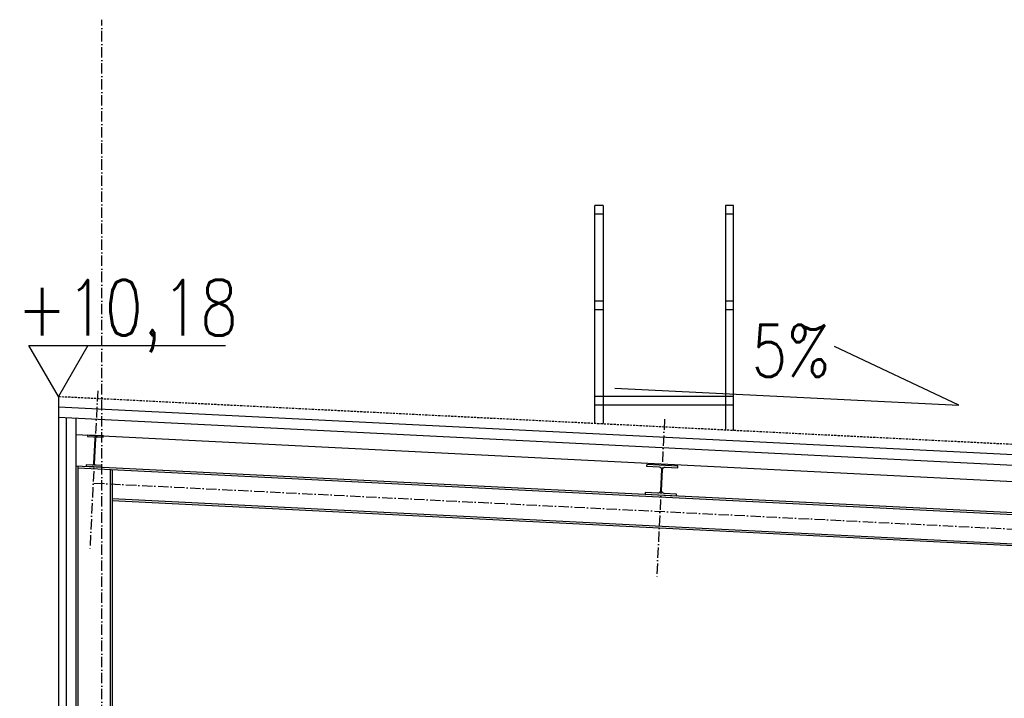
# Model space of a CAD drawing. Header units: centimetres. Extents: x 657501712 to 657529232, y 555122765 to 555182979.
# Tile 31 of 78: x 657502645 to 657503213, y 555124640 to 555125031. Entities that reach past the tile are written whole.
import ezdxf

# ---------------------------------------------------------------- set-up
doc = ezdxf.new("R2010")
doc.units = ezdxf.units.CM
doc.header["$LTSCALE"] = 0.1
for name, pattern in [('ZKZOK_PW_06_00_300$0$ACAD_ISO04W100', [30.5, 24, -3, 0.5, -3]), ('ZKZOK_PW_06_00_300$0$ACAD_ISO10W100', [18.5, 12, -3, 0.5, -3]), ('ZKZOK_PW_06_00_300$0$DASHED', [0.75, 0.5, -0.25]), ('ZKZOK_PW_06_00_300$0$HIDDEN', [0.375, 0.25, -0.125])]:
    doc.linetypes.add(name, pattern=pattern)
for name, color, linetype in [('xrefs', 7, 'Continuous'), ('ZKZOK_PW_06_00_300$0$A_GB_101T', 1, 'Continuous'), ('ZKZOK_PW_06_00_300$0$A_GB_262L', 4, 'ZKZOK_PW_06_00_300$0$DASHED'), ('ZKZOK_PW_06_00_300$0$A_GB_360L', 9, 'Continuous'), ('ZKZOK_PW_06_00_300$0$G_GB_030L', 7, 'ZKZOK_PW_06_00_300$0$ACAD_ISO04W100'), ('ZKZOK_PW_06_00_300$0$S_GB_302T', 2, 'Continuous'), ('ZKZOK_PW_06_00_300$0$S_GB_309L', 9, 'Continuous'), ('ZKZOK_PW_06_00_300$0$S_GB_401L', 1, 'Continuous'), ('ZKZOK_PW_06_00_300$0$S_GB_403L', 3, 'Continuous')]:
    doc.layers.add(name, color=color, linetype=linetype)
doc.styles.add('ZKZOK_PW_06_00_300$0$ROMANS', font='romans.shx', dxfattribs={"width": 0.8})
doc.linetypes.add('ZKZOK_PW_06_00_300$0$ISOLATION', pattern='A,0.0001,-0.1,[134,ltypeshp.shx,S=0.1,R=0,X=-0.1,Y=0],-0.2,[134,ltypeshp.shx,S=0.1,R=180,X=0.1,Y=0],-0.1', length=0.4001)

# ---------------------------------------------------------------- blocks, each defined once
blk = doc.blocks.new('wer')
at = {"layer": 'ZKZOK_PW_06_00_300$0$A_GB_101T', "color": 251}
for p, q in [((-50650, 10172.2), (-50820, 10466.6)), ((-50820, 10466.6), (-49687.1, 10466.6)), ((-50480.1, 10466.6), (-50650, 10172.2))]:
    blk.add_line(p, q, dxfattribs=at)
at = {"layer": 'ZKZOK_PW_06_00_300$0$A_GB_262L', "color": 251, "linetype": 'ZKZOK_PW_06_00_300$0$HIDDEN', "ltscale": 500}
blk.add_line((-50650, 10172.2), (-43700, 9824.7), dxfattribs=at)
at = {"layer": 'ZKZOK_PW_06_00_300$0$A_GB_360L', "color": 251, "linetype": 'Continuous', "ltscale": 10}
for p, q in [((-47508, 11272.2), (-47555.2, 11272.2)), ((-47555.2, 10017.5), (-47555.2, 11272.2)), ((-47508, 11272.2), (-47508, 10015.1)), ((-46755.2, 11272.2), (-46802.4, 11272.2)), ((-46802.4, 11272.2), (-46802.4, 9979.9)), ((-46755.2, 9977.5), (-46755.2, 11272.2)), ((-47508, 11222.2), (-47555.2, 11222.2)), ((-46755.2, 11222.2), (-46802.4, 11222.2)), ((-47508, 10722.2), (-47555.2, 10722.2)), ((-46755.2, 10722.2), (-46802.4, 10722.2)), ((-47508, 10672.2), (-47555.2, 10672.2)), ((-46755.2, 10672.2), (-46802.4, 10672.2)), ((-46755.2, 10172.2), (-47555.2, 10172.2)), ((-46755.2, 10122.2), (-47555.2, 10122.2))]:
    blk.add_line(p, q, dxfattribs=at)
at = {"layer": 'ZKZOK_PW_06_00_300$0$G_GB_030L', "color": 251, "linetype": 'ZKZOK_PW_06_00_300$0$ACAD_ISO10W100', "ltscale": 50}
for p, q in [((-50400, -7945.9), (-50400, 12344.1)), ((-50400, -7945.9), (-50400, 12344.1)), ((-50423.2, 10203.5), (-50468.9, 9290.3)), ((-50423.2, 10203.5), (-50468.9, 9290.3)), ((-47153.2, 10040), (-47198.9, 9126.8)), ((-47153.2, 10040), (-47198.9, 9126.8)), ((-50445, 9672.4), (-43900, 9345.1)), ((-50445, 9672.4), (-43900, 9345.1))]:
    blk.add_line(p, q, dxfattribs=at)
at = {"layer": 'ZKZOK_PW_06_00_300$0$S_GB_309L', "color": 251, "linetype": 'ZKZOK_PW_06_00_300$0$ISOLATION', "ltscale": 150}
blk.add_line((-50650, 10112.2), (-43700, 9764.2), dxfattribs=at)
at = {"layer": 'ZKZOK_PW_06_00_300$0$S_GB_309L', "color": 251, "linetype": 'ZKZOK_PW_06_00_300$0$ISOLATION', "ltscale": 100}
blk.add_line((-50600, -2350), (-50603.4, 10049.7), dxfattribs=at)
at = {"layer": 'ZKZOK_PW_06_00_300$0$S_GB_401L', "color": 251}
for p, q in [((-45455.3, 10120.9), (-46172.6, 10459.3)), ((-45455.3, 10120.9), (-46172.6, 10459.3)), ((-50650, 10172.2), (-50650, 5650)), ((-47439.4, 10220.1), (-45455.3, 10120.9)), ((-47439.4, 10220.1), (-45455.3, 10120.9)), ((-50650, 10058.1), (-50650, 5650)), ((-50650, 10052.1), (-43700, 9704.6)), ((-50550, 10047.1), (-50550, 5650)), ((-50550, 9953), (-50550, 5650)), ((-50550, 9953), (-43699.6, 9610.4)), ((-50550, 9953), (-43699.6, 9610.4)), ((-50550, 9772.7), (-43800, 9435.2)), ((-50550, 9772.7), (-43800, 9435.2)), ((-50539, 9772.2), (-50539, 5650)), ((-50539, 9772.2), (-50539, 5650)), ((-50539, 9761.2), (-43811, 9424.8)), ((-50539, 9761.2), (-43811, 9424.8)), ((-50351, 9751.8), (-50351, 5650)), ((-50351, 9751.8), (-50351, 5650)), ((-50340, 9751.2), (-50340, 5650)), ((-50340, 9751.2), (-50340, 5650)), ((-50340, 9583), (-44010, 9266.5)), ((-50340, 9583), (-44010, 9266.5)), ((-50340, 9572), (-43900, 9250)), ((-50340, 9572), (-43900, 9250))]:
    blk.add_line(p, q, dxfattribs=at)
at = {"layer": 'ZKZOK_PW_06_00_300$0$S_GB_403L', "color": 251}
for points in [[(-50490.5, 9769.8), (-50399.6, 9765.2), (-50399.2, 9773.2), (-50433, 9774.9, -0.414214), (-50441.5, 9784.3), (-50434.2, 9930.2, -0.414214), (-50424.8, 9938.7), (-50391, 9937), (-50390.6, 9945), (-50481.5, 9949.5), (-50481.9, 9941.5), (-50448.1, 9939.9, -0.414214), (-50439.5, 9930.4), (-50446.8, 9784.6, -0.414214), (-50456.3, 9776.1), (-50490.1, 9777.7), (-50490.5, 9769.8)], [(-50490.5, 9769.8), (-50399.6, 9765.2), (-50399.2, 9773.2), (-50433, 9774.9, -0.414214), (-50441.5, 9784.3), (-50434.2, 9930.2, -0.414214), (-50424.8, 9938.7), (-50391, 9937), (-50390.6, 9945), (-50481.5, 9949.5), (-50481.9, 9941.5), (-50448.1, 9939.9, -0.414214), (-50439.5, 9930.4), (-50446.8, 9784.6, -0.414214), (-50456.3, 9776.1), (-50490.1, 9777.7), (-50490.5, 9769.8)], [(-47264.9, 9608.5), (-47085.1, 9599.5), (-47084.7, 9609), (-47156.6, 9612.6, -0.414214), (-47170.8, 9628.3), (-47164.7, 9750.2, -0.414214), (-47149, 9764.4), (-47077.1, 9760.8), (-47076.6, 9770.3), (-47256.4, 9779.3), (-47256.8, 9769.8), (-47184.9, 9766.2, -0.414214), (-47170.7, 9750.5), (-47176.8, 9628.6, -0.414214), (-47192.5, 9614.4), (-47264.4, 9618), (-47264.9, 9608.5)], [(-47264.9, 9608.5), (-47085.1, 9599.5), (-47084.7, 9609), (-47156.6, 9612.6, -0.414214), (-47170.8, 9628.3), (-47164.7, 9750.2, -0.414214), (-47149, 9764.4), (-47077.1, 9760.8), (-47076.6, 9770.3), (-47256.4, 9779.3), (-47256.8, 9769.8), (-47184.9, 9766.2, -0.414214), (-47170.7, 9750.5), (-47176.8, 9628.6, -0.414214), (-47192.5, 9614.4), (-47264.4, 9618), (-47264.9, 9608.5)]]:
    blk.add_lwpolyline(points, format="xyb", dxfattribs=at)
at = {"layer": 'ZKZOK_PW_06_00_300$0$A_GB_101T', "color": 251, "style": 'ZKZOK_PW_06_00_300$0$ROMANS', "width": 0.8}
blk.add_text('+10,18', height=320, dxfattribs=at).set_placement((-50886.8, 10523.8, 0))
at = {"layer": 'ZKZOK_PW_06_00_300$0$S_GB_302T', "color": 251, "linetype": 'Continuous', "style": 'ZKZOK_PW_06_00_300$0$ROMANS', "width": 0.8}
blk.add_text('5%%%', height=300, dxfattribs=at).set_placement((-46651.5, 10285.7))
blk.add_text('5%%%', height=300, dxfattribs=at).set_placement((-46651.5, 10285.7))

msp = doc.modelspace()

# ---------------------------------------------------------------- block references
at = {"layer": 'xrefs', "xscale": 0.1, "yscale": 0.1, "zscale": 0.1}
msp.add_blockref('wer', (657507732.194, 555123796.721), dxfattribs=at)

doc.saveas('drawing.dxf')
